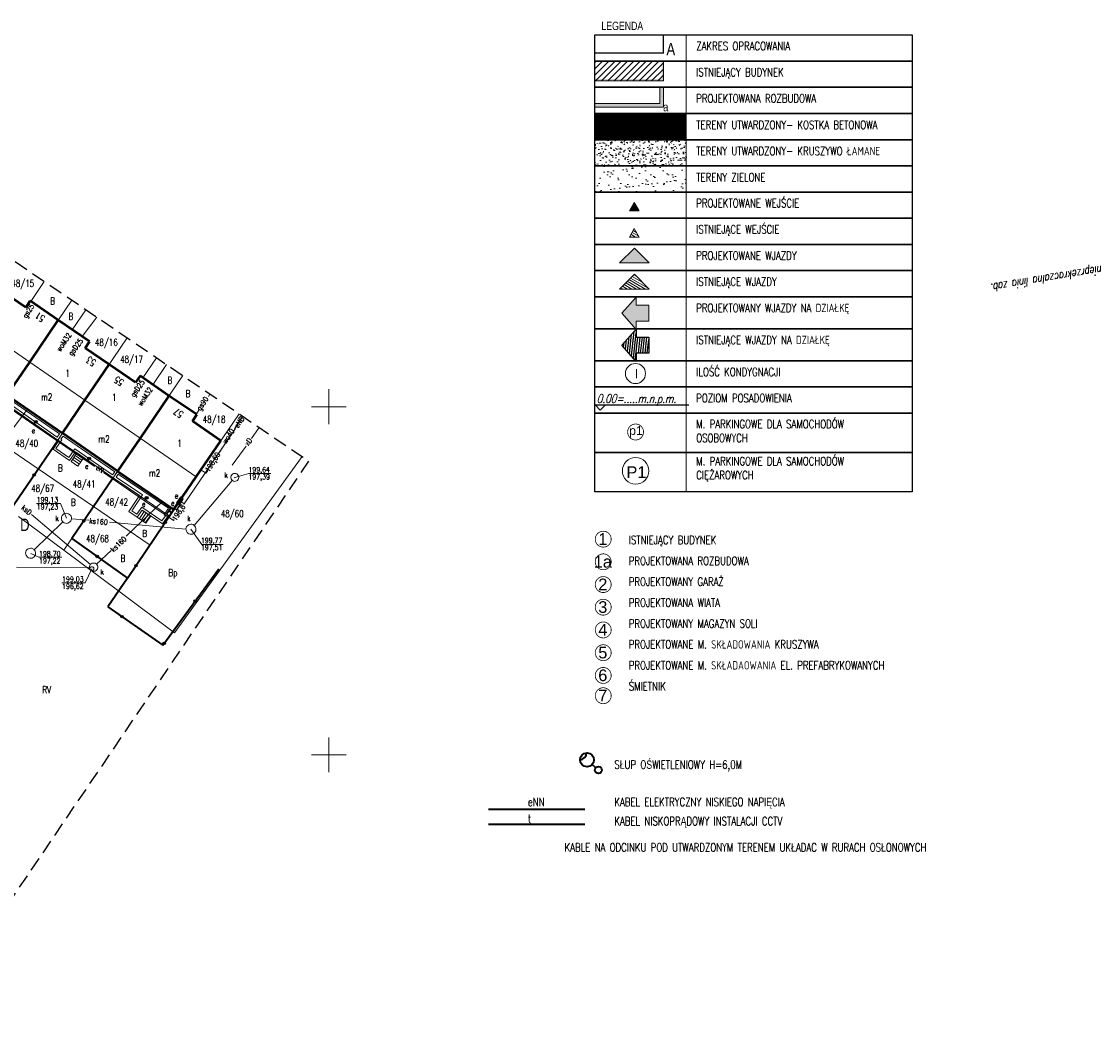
# Model space of a CAD drawing. Header units: centimetres. Extents: x 7405865 to 7407304, y 5744803 to 5745352.
# Tile 17 of 18: x 7406156 to 7406311, y 5745161 to 5745305. Entities that reach past the tile are written whole.
import ezdxf
from ezdxf.enums import TextEntityAlignment as Align

# ---------------------------------------------------------------- set-up
doc = ezdxf.new("R2010")
doc.units = ezdxf.units.CM
doc.header["$LTSCALE"] = 2
doc.header["$MEASUREMENT"] = 0
for name, pattern in [('0', [1.5, 1, -0.5]), ('2217', [2, 1.5, -0.5]), ('2218', [1, 0.5, -0.5]), ('3901', [0]), ('PHANTOM2', [1.25, 0.625, -0.125, 0.125, -0.125, 0.125, -0.125])]:
    doc.linetypes.add(name, pattern=pattern)
for name, color, linetype, lineweight in [('A-BULD-AD', 7, 'Continuous', 9), ('A-PAVE', 8, 'Continuous', 9), ('A-teksty', 7, 'Continuous', 18), ('A-TEREN', 7, 'Continuous', 13), ('A-TEXT', 7, 'Continuous', 9), ('A-TEXT-OPIS_500', 7, 'Continuous', 9), ('CKSCIANY_KRESK', 1, 'Continuous', 18), ('E-kabel', 1, 'Continuous', 35), ('OPISY', 70, 'Continuous', 18), ('TEREN', 250, 'Continuous', 13)]:
    doc.layers.add(name, color=color, linetype=linetype, lineweight=lineweight)
for name, color, linetype in [('A-OPISY', 70, 'Continuous'), ('BUDYNKI', 7, 'Continuous'), ('BUDYNKI_-OPIS', 1, 'Continuous'), ('DZIALKI', 98, 'Continuous'), ('DZIALKI-OPIS', 98, 'Continuous'), ('ENERGIA', 10, 'Continuous'), ('ENERGIA-OPIS', 10, 'Continuous'), ('GAZ', 50, 'Continuous'), ('GAZ-OPIS', 7, 'Continuous'), ('INNY', 7, 'Continuous'), ('INNY-OPIS', 7, 'Continuous'), ('KANALIZACJA', 36, 'Continuous'), ('KANALIZACJA-OPIS', 38, 'Continuous'), ('KONTURY-OPIS', 98, '2217'), ('MDCP_nowa', 7, 'Continuous'), ('MPZP', 70, 'Continuous'), ('MUR_OPOROWY', 7, 'Continuous'), ('NR_PORZADKOWY', 7, 'Continuous'), ('PLOT', 48, '3901'), ('SCHODY', 19, 'Continuous'), ('SIATKA', 7, 'Continuous'), ('STUDNIA_PODZIEMNA', 28, 'Continuous'), ('TARAS', 6, 'Continuous'), ('UZYTKI-OPIS', 98, '2218'), ('WLAZ_OKRAGLY', 42, 'Continuous'), ('WODOC-OPIS', 5, 'Continuous'), ('WODOCIAG', 5, 'Continuous'), ('zakres', 7, '0'), ('ZLACZE_E', 1, 'Continuous')]:
    doc.layers.add(name, color=color, linetype=linetype)
doc.layers.add('CKPOM_POWIERZ', color=1, linetype='Continuous', plot=False)
doc.styles.add('Arial-Bold', font='arial.ttf', dxfattribs={"width": 0.75})
doc.styles.add('ASA_OPIS_500', font='simplex.shx', dxfattribs={"width": 0.6, "height": 125})
doc.styles.add('RomanS', font='romans.shx', dxfattribs={"width": 0.75})
doc.styles.add('STYL_ARIAL', font='simplex', dxfattribs={"width": 0.75, "oblique": 0.1})
doc.styles.add('XREF-KLA-LEGEND$0$STAMP', font='ARIAL.TTF')

# ---------------------------------------------------------------- blocks, each defined once
blk = doc.blocks.new('*U80')
at = {"color": 250, "linetype": 'ByBlock', "style": 'RomanS', "oblique": 12, "width": 0.75}
blk.add_text('nieprzekraczalna linia zab.', height=1.2, dxfattribs=at).set_placement((-235.19, 67.79), align=Align.MIDDLE_CENTER)
blk = doc.blocks.new('SS')
blk.add_hatch(color=256).paths.add_polyline_path([(0, 0), (2.08, 2.31), (2.08, 1.12), (3.89, 1.12), (3.89, -1.17), (2.08, -1.17), (2.08, -2.36)])
for p, q in [((0, 0), (2.08, 2.31)), ((2.08, 2.31), (2.08, 1.12)), ((2.08, 1.12), (3.89, 1.12)), ((3.89, 1.12), (3.89, -1.17)), ((2.08, -2.36), (0, 0)), ((3.89, -1.17), (2.08, -1.17)), ((2.08, -1.17), (2.08, -2.36))]:
    blk.add_line(p, q)
blk = doc.blocks.new('A$7E87199A117B')
h = blk.add_hatch()
h.set_pattern_fill('ANSI31', color=256, scale=0.1, angle=340.2163, style=0)
h.set_pattern_definition([(25.2163427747, (-8149700.79815, -3160007.95723), (-0.135266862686, 0.287244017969), [])])
h.paths.add_polyline_path([(0.91, 3.01), (-0.1, 2.39), (-1.05, 3.93), (-3, 2.72), (-2.05, 1.18), (-3.06, 0.56), (0, 0)])
for p, q in [((-3, 2.72), (-1.05, 3.93)), ((-1.05, 3.93), (-0.1, 2.39)), ((-2.05, 1.18), (-3, 2.72)), ((-0.1, 2.39), (0.91, 3.01)), ((0.91, 3.01), (0, 0)), ((-3.06, 0.56), (-2.05, 1.18)), ((0, 0), (-3.06, 0.56))]:
    blk.add_line(p, q)
blk = doc.blocks.new('SUGS')
at = {"color": 0}
blk.add_lwpolyline([(-0.5, -0.25), (0.5, -0.25), (0.5, 0.25), (-0.5, 0.25)], close=True, dxfattribs=at)
blk = doc.blocks.new('SUWW')
at = {"color": 0}
for radius in [0.2, 0.18, 0.16, 0.14, 0.12, 0.1, 0.08, 0.06, 0.04, 0.02]:
    blk.add_circle((0, 0), radius, dxfattribs=at)
blk = doc.blocks.new('A$7E8815FB1995')
at = {"layer": 'BUDYNKI', "color": 7, "lineweight": 50}
for p, q in [((56.43, -35.77), (52.18, -32.89)), ((57.07, -34.82), (56.43, -35.77)), ((61.11, -37.58), (57.07, -34.82)), ((57.02, -43.61), (61.11, -37.58)), ((65.61, -40.65), (61.11, -37.58)), ((64.97, -41.59), (65.61, -40.65)), ((68.43, -43.94), (64.97, -41.59)), ((53.79, -48.36), (57.02, -43.61)), ((64.94, -49.07), (68.43, -43.94)), ((72.23, -46.52), (68.43, -43.94)), ((72.88, -45.58), (72.23, -46.52)), ((77.01, -48.44), (72.88, -45.58)), ((53.79, -48.36), (61.71, -53.82)), ((61.71, -53.82), (64.94, -49.07)), ((77.01, -48.44), (72.87, -54.53)), ((81.02, -51.14), (77.01, -48.44)), ((80.4, -52.09), (81.02, -51.14)), ((84.49, -54.9), (80.4, -52.09)), ((69.64, -59.28), (61.71, -53.82)), ((72.87, -54.53), (69.64, -59.28)), ((80.95, -60.09), (84.49, -54.9)), ((69.64, -59.28), (77.74, -64.76)), ((77.74, -64.76), (80.95, -60.09))]:
    blk.add_line(p, q, dxfattribs=at)
at = {"layer": 'BUDYNKI', "color": 7, "lineweight": 18}
for p, q in [((48.72, -37.89), (57.02, -43.61)), ((57.02, -43.61), (64.94, -49.07)), ((64.94, -49.07), (72.87, -54.53)), ((72.87, -54.53), (80.95, -60.09))]:
    blk.add_line(p, q, dxfattribs=at)
at = {"layer": 'DZIALKI', "color": 7, "lineweight": 18}
for p, q in [((53.09, -49.39), (63.06, -34.7)), ((61.05, -54.8), (71.03, -40.11)), ((69, -60.22), (79, -45.52)), ((53.09, -49.39), (61.05, -54.8)), ((87.12, -51.04), (77.11, -65.73)), ((58.24, -58.93), (50.27, -53.51)), ((61.05, -54.8), (58.24, -58.93)), ((69, -60.22), (61.05, -54.8)), ((77.81, -82.46), (96.16, -57.17)), ((54.17, -64.93), (58.24, -58.93)), ((58.24, -58.93), (66.19, -64.34)), ((66.19, -64.34), (69, -60.22)), ((77.11, -65.73), (69, -60.22)), ((61.91, -70.61), (66.19, -64.34)), ((66.19, -64.34), (74.3, -69.87)), ((55.41, -65.77), (61.91, -70.61)), ((74.3, -69.87), (77.11, -65.73)), ((69.8, -76.48), (61.91, -70.61)), ((74.3, -69.87), (69.8, -76.48)), ((69.8, -76.48), (77.81, -82.46))]:
    blk.add_line(p, q, dxfattribs=at)
at = {"layer": 'ENERGIA', "color": 1, "lineweight": 18}
for p, q in [((49.19, -46.84), (57.6, -52.6)), ((57.6, -52.6), (57.89, -52.18)), ((57.6, -52.6), (65.27, -57.85)), ((79.22, -63.95), (86.59, -53.12)), ((65.27, -57.85), (65.56, -57.44)), ((65.27, -57.85), (66.38, -58.61)), ((67.63, -59.46), (73.52, -63.5)), ((73.52, -63.5), (73.81, -63.08)), ((73.52, -63.5), (77.67, -66.34)), ((79.22, -63.95), (78.59, -63.54)), ((79.15, -64.05), (79.22, -63.95)), ((77.67, -66.34), (77.75, -66.21))]:
    blk.add_line(p, q, dxfattribs=at)
at = {"layer": 'GAZ', "color": 56, "lineweight": 18}
for p, q in [((59.08, -32), (57.16, -34.89)), ((66.63, -37.13), (64.53, -39.91)), ((75.25, -42.97), (73.26, -45.84)), ((82.91, -48.18), (82.68, -48.53)), ((81.33, -50.51), (80.93, -51.08))]:
    blk.add_line(p, q, dxfattribs=at)
at = {"layer": 'INNY', "color": 7, "lineweight": 18}
for p, q in [((88.89, -54.56), (90, -52.99)), ((88.09, -55.69), (87.7, -56.25)), ((87.7, -56.25), (86.08, -58.4))]:
    blk.add_line(p, q, dxfattribs=at)
at = {"layer": 'KANALIZACJA', "color": 34, "lineweight": 18}
for p, q in [((52.22, -56.28), (56.69, -50.36)), ((80.65, -67.05), (86.11, -60.59)), ((70.88, -68.59), (76.09, -63.64)), ((65.73, -72.66), (57.24, -65.48)), ((61.76, -66.54), (57.66, -70.54)), ((65.51, -66.32), (63, -66.1)), ((68.47, -66.58), (79.46, -67.58)), ((68.71, -70.65), (66.61, -72.62)), ((55.13, -73.07), (65.6, -73.08))]:
    blk.add_line(p, q, dxfattribs=at)
at = {"layer": 'KANALIZACJA-OPIS', "color": 34, "lineweight": 18}
for p, q in [((86.44, -60.21), (86.48, -60.16)), ((86.48, -60.16), (88.51, -59.59)), ((88.51, -59.59), (91.68, -59.59)), ((61.44, -63.89), (58, -63.89)), ((62.29, -66.02), (61.44, -63.89)), ((80.18, -67.6), (81.72, -69.77)), ((57.16, -71.08), (58.32, -71.63)), ((81.72, -69.77), (84.8, -69.77)), ((58.32, -71.63), (61.63, -71.63)), ((65.93, -73.28), (64.97, -75.31)), ((64.97, -75.31), (61.61, -75.31))]:
    blk.add_line(p, q, dxfattribs=at)
at = {"layer": 'MUR_OPOROWY', "color": 7, "lineweight": 18}
for p, q in [((76.64, -65.39), (77.27, -64.44)), ((77.31, -65.29), (76.95, -64.92)), ((77.02, -64.82), (77.37, -65.2)), ((77.69, -64.72), (77.05, -65.67)), ((77.27, -64.44), (77.69, -64.72)), ((77.05, -65.67), (76.64, -65.39))]:
    blk.add_line(p, q, dxfattribs=at)
at = {"layer": 'PLOT', "color": 7, "linetype": '3901', "lineweight": 35}
for p, q in [((54.17, -64.93), (61.08, -54.76)), ((69, -60.22), (63.06, -68.92)), ((71.06, -74.61), (77.74, -64.76)), ((63.06, -68.92), (71.06, -74.61)), ((76.13, -84.25), (84.17, -73.27)), ((71.06, -74.61), (68.22, -78.73)), ((68.22, -78.73), (76.13, -84.25))]:
    blk.add_line(p, q, dxfattribs=at)
at = {"layer": 'PLOT', "color": 7}
for centre, radius in [((57.64, -59.82), 0.175), ((57.64, -59.82), 0.158), ((57.64, -59.82), 0.14), ((57.64, -59.82), 0.122), ((57.64, -59.82), 0.105), ((57.64, -59.82), 0.0875), ((57.64, -59.82), 0.07), ((57.64, -59.82), 0.0525), ((57.64, -59.82), 0.035), ((64.77, -66.42), 0.175), ((64.77, -66.42), 0.158), ((64.77, -66.42), 0.14), ((64.77, -66.42), 0.122), ((64.77, -66.42), 0.105), ((64.77, -66.42), 0.0875), ((64.77, -66.42), 0.07), ((64.77, -66.42), 0.0525), ((64.77, -66.42), 0.035), ((76.48, -66.61), 0.175), ((76.48, -66.61), 0.158), ((76.48, -66.61), 0.14), ((76.48, -66.61), 0.122), ((76.48, -66.61), 0.105), ((76.48, -66.61), 0.0875), ((76.48, -66.61), 0.07), ((76.48, -66.61), 0.0525), ((76.48, -66.61), 0.035), ((66.7, -71.51), 0.175), ((66.7, -71.51), 0.158), ((66.7, -71.51), 0.14), ((66.7, -71.51), 0.122), ((66.7, -71.51), 0.105), ((66.7, -71.51), 0.0875), ((66.7, -71.51), 0.07), ((66.7, -71.51), 0.0525), ((66.7, -71.51), 0.035), ((72.27, -72.82), 0.175), ((72.27, -72.82), 0.158), ((72.27, -72.82), 0.14), ((72.27, -72.82), 0.122), ((72.27, -72.82), 0.105), ((72.27, -72.82), 0.0875), ((72.27, -72.82), 0.07), ((72.27, -72.82), 0.0525), ((72.27, -72.82), 0.035), ((80.76, -77.92), 0.175), ((80.76, -77.92), 0.158), ((80.76, -77.92), 0.14), ((80.76, -77.92), 0.122), ((80.76, -77.92), 0.105), ((80.76, -77.92), 0.0875), ((80.76, -77.92), 0.07), ((80.76, -77.92), 0.0525), ((80.76, -77.92), 0.035), ((70.26, -80.16), 0.175), ((70.26, -80.16), 0.158), ((70.26, -80.16), 0.14), ((70.26, -80.16), 0.122), ((70.26, -80.16), 0.105), ((70.26, -80.16), 0.0875), ((70.26, -80.16), 0.07), ((70.26, -80.16), 0.0525), ((70.26, -80.16), 0.035), ((76.33, -83.98), 0.175), ((76.33, -83.98), 0.158), ((76.33, -83.98), 0.14), ((76.33, -83.98), 0.122), ((76.33, -83.98), 0.105), ((76.33, -83.98), 0.0875), ((76.33, -83.98), 0.07), ((76.33, -83.98), 0.0525), ((76.33, -83.98), 0.035)]:
    blk.add_circle(centre, radius, dxfattribs=at)
at = {"layer": 'SCHODY', "color": 7, "lineweight": 18}
for p, q in [((63.8, -56.63), (62.96, -57.86)), ((64.52, -57.66), (63.55, -56.99)), ((64.72, -57.37), (63.75, -56.7)), ((64.76, -57.3), (63.8, -56.63)), ((62.96, -57.86), (63.92, -58.52)), ((64.12, -58.23), (63.16, -57.57)), ((64.32, -57.94), (63.36, -57.28)), ((63.92, -58.52), (64.76, -57.3)), ((72.45, -65.86), (73.18, -64.84)), ((73.18, -64.84), (74.41, -65.68)), ((73.69, -66.72), (72.45, -65.86)), ((73.47, -65.04), (72.76, -66.08)), ((73.76, -65.23), (73.05, -66.27)), ((74.05, -65.43), (73.34, -66.47)), ((74.34, -65.63), (73.62, -66.67)), ((74.41, -65.68), (73.69, -66.72))]:
    blk.add_line(p, q, dxfattribs=at)
at = {"layer": 'SIATKA', "color": 7, "lineweight": 18}
for p, q in [((100, -52.5), (100, -47.5)), ((97.5, -50), (102.5, -50)), ((100, -102.5), (100, -97.5)), ((97.5, -100), (102.5, -100))]:
    blk.add_line(p, q, dxfattribs=at)
at = {"layer": 'STUDNIA_PODZIEMNA', "color": 34, "lineweight": 18}
for p, q in [((85.91, -60.06), (85.96, -59.91)), ((85.91, -60.22), (85.91, -60.06)), ((85.95, -60.37), (85.91, -60.22)), ((85.96, -59.91), (86.04, -59.78)), ((86.04, -59.78), (86.16, -59.68)), ((86.16, -59.68), (86.3, -59.61)), ((86.3, -59.61), (86.46, -59.58)), ((86.46, -59.58), (86.61, -59.6)), ((86.61, -59.6), (86.76, -59.65)), ((86.76, -59.65), (86.88, -59.74)), ((86.88, -59.74), (86.98, -59.87)), ((87.03, -60.32), (86.97, -60.47)), ((86.98, -59.87), (87.04, -60.01)), ((87.06, -60.17), (87.03, -60.32)), ((87.04, -60.01), (87.06, -60.17)), ((86.03, -60.51), (85.95, -60.37)), ((86.14, -60.62), (86.03, -60.51)), ((86.28, -60.69), (86.14, -60.62)), ((86.43, -60.73), (86.28, -60.69)), ((86.58, -60.72), (86.43, -60.73)), ((86.73, -60.67), (86.58, -60.72)), ((86.86, -60.58), (86.73, -60.67)), ((86.97, -60.47), (86.86, -60.58)), ((61.56, -65.99), (61.59, -65.81)), ((61.57, -66.16), (61.56, -65.99)), ((61.62, -66.33), (61.57, -66.16)), ((61.59, -65.81), (61.66, -65.65)), ((61.71, -66.48), (61.62, -66.33)), ((61.66, -65.65), (61.77, -65.52)), ((61.83, -66.6), (61.71, -66.48)), ((61.77, -65.52), (61.91, -65.41)), ((61.91, -65.41), (62.07, -65.34)), ((62.07, -65.34), (62.24, -65.31)), ((62.24, -65.31), (62.41, -65.32)), ((62.41, -65.32), (62.58, -65.37)), ((62.58, -65.37), (62.73, -65.46)), ((62.73, -65.46), (62.85, -65.59)), ((62.9, -66.41), (62.79, -66.55)), ((62.85, -65.59), (62.94, -65.74)), ((62.97, -66.25), (62.9, -66.41)), ((62.94, -65.74), (62.99, -65.9)), ((63, -66.08), (62.97, -66.25)), ((62.99, -65.9), (63, -66.08)), ((61.98, -66.69), (61.83, -66.6)), ((62.15, -66.74), (61.98, -66.69)), ((62.32, -66.76), (62.15, -66.74)), ((62.49, -66.73), (62.32, -66.76)), ((62.65, -66.65), (62.49, -66.73)), ((62.79, -66.55), (62.65, -66.65)), ((79.46, -67.56), (79.49, -67.39)), ((79.47, -67.73), (79.46, -67.56)), ((79.52, -67.9), (79.47, -67.73)), ((79.49, -67.39), (79.56, -67.23)), ((79.61, -68.05), (79.52, -67.9)), ((79.56, -67.23), (79.67, -67.09)), ((79.73, -68.17), (79.61, -68.05)), ((79.67, -67.09), (79.81, -66.98)), ((79.81, -66.98), (79.97, -66.91)), ((79.97, -66.91), (80.14, -66.88)), ((80.14, -66.88), (80.31, -66.89)), ((80.31, -66.89), (80.48, -66.94)), ((80.48, -66.94), (80.63, -67.04)), ((80.63, -67.04), (80.75, -67.16)), ((80.8, -67.98), (80.69, -68.12)), ((80.75, -67.16), (80.84, -67.31)), ((80.87, -67.82), (80.8, -67.98)), ((80.84, -67.31), (80.89, -67.48)), ((80.9, -67.65), (80.87, -67.82)), ((80.89, -67.48), (80.9, -67.65)), ((79.88, -68.26), (79.73, -68.17)), ((80.05, -68.32), (79.88, -68.26)), ((80.22, -68.33), (80.05, -68.32)), ((80.39, -68.3), (80.22, -68.33)), ((80.55, -68.23), (80.39, -68.3)), ((80.69, -68.12), (80.55, -68.23)), ((56.42, -71), (56.45, -70.83)), ((56.43, -71.18), (56.42, -71)), ((56.48, -71.34), (56.43, -71.18)), ((56.45, -70.83), (56.52, -70.67)), ((56.52, -70.67), (56.63, -70.53)), ((56.63, -70.53), (56.77, -70.43)), ((56.77, -70.43), (56.93, -70.36)), ((56.93, -70.36), (57.1, -70.33)), ((57.1, -70.33), (57.28, -70.34)), ((57.28, -70.34), (57.44, -70.39)), ((57.44, -70.39), (57.59, -70.48)), ((57.59, -70.48), (57.71, -70.61)), ((57.71, -70.61), (57.8, -70.76)), ((57.8, -70.76), (57.86, -70.92)), ((57.86, -71.1), (57.83, -71.27)), ((57.86, -70.92), (57.86, -71.1)), ((56.57, -71.49), (56.48, -71.34)), ((56.69, -71.62), (56.57, -71.49)), ((56.84, -71.71), (56.69, -71.62)), ((57.01, -71.76), (56.84, -71.71)), ((57.18, -71.77), (57.01, -71.76)), ((57.35, -71.74), (57.18, -71.77)), ((57.51, -71.67), (57.35, -71.74)), ((57.65, -71.56), (57.51, -71.67)), ((57.76, -71.43), (57.65, -71.56)), ((57.83, -71.27), (57.76, -71.43)), ((65.64, -72.82), (65.71, -72.68)), ((65.71, -72.68), (65.82, -72.57)), ((65.82, -72.57), (65.96, -72.49)), ((65.96, -72.49), (66.11, -72.45)), ((66.11, -72.45), (66.27, -72.45)), ((66.27, -72.45), (66.42, -72.49)), ((66.42, -72.49), (66.55, -72.57)), ((66.55, -72.57), (66.67, -72.68)), ((66.67, -72.68), (66.74, -72.81)), ((65.6, -72.97), (65.64, -72.82)), ((65.6, -73.13), (65.6, -72.97)), ((65.64, -73.28), (65.6, -73.13)), ((65.72, -73.41), (65.64, -73.28)), ((65.83, -73.52), (65.72, -73.41)), ((65.96, -73.6), (65.83, -73.52)), ((66.12, -73.64), (65.96, -73.6)), ((66.27, -73.64), (66.12, -73.64)), ((66.42, -73.6), (66.27, -73.64)), ((66.56, -73.52), (66.42, -73.6)), ((66.67, -73.41), (66.56, -73.52)), ((66.75, -73.27), (66.67, -73.41)), ((66.74, -72.81), (66.79, -72.97)), ((66.79, -73.12), (66.75, -73.27)), ((66.79, -72.97), (66.79, -73.12))]:
    blk.add_line(p, q, dxfattribs=at)
at = {"layer": 'TARAS', "color": 7, "lineweight": 18}
for p, q in [((53.15, -49.29), (61.05, -54.8)), ((53.57, -49.22), (60.97, -54.38)), ((61.71, -53.82), (53.79, -48.36)), ((61.3, -53.9), (53.87, -48.78)), ((60.97, -54.38), (61.3, -53.9)), ((61.05, -54.8), (61.71, -53.82)), ((61.71, -53.82), (61.08, -54.76)), ((69.64, -59.28), (61.71, -53.82)), ((61.21, -54.85), (60.37, -56.08)), ((61.63, -54.78), (60.78, -56)), ((61.08, -54.76), (61.21, -54.85)), ((61.79, -54.24), (61.49, -54.68)), ((61.49, -54.68), (61.63, -54.78)), ((69.22, -59.36), (61.79, -54.24)), ((60.37, -56.08), (62.73, -57.71)), ((60.78, -56), (62.65, -57.29)), ((62.65, -57.29), (63.5, -56.06)), ((62.73, -57.71), (63.57, -56.48)), ((63.5, -56.06), (68.92, -59.8)), ((63.57, -56.48), (69, -60.22)), ((68.92, -59.8), (69.22, -59.36)), ((69, -60.22), (69.64, -59.28)), ((69, -60.22), (69.64, -59.28)), ((72.78, -62.76), (69, -60.22)), ((69.42, -60.14), (69.72, -59.7)), ((73.2, -62.68), (69.42, -60.14)), ((69.64, -59.28), (77.36, -64.51)), ((69.72, -59.7), (76.95, -64.59)), ((71.25, -65.03), (72.78, -62.76)), ((71.66, -64.95), (73.2, -62.68)), ((72.38, -65.45), (71.66, -64.95)), ((73.11, -64.43), (72.38, -65.45)), ((73.18, -64.84), (72.45, -65.86)), ((76.01, -66.41), (73.11, -64.43)), ((76.08, -66.82), (73.18, -64.84)), ((76.95, -64.59), (76.32, -65.53)), ((77.36, -64.51), (76.73, -65.45)), ((72.45, -65.86), (71.25, -65.03)), ((76.54, -65.68), (76.01, -66.41)), ((76.96, -65.61), (76.08, -66.82)), ((76.32, -65.53), (76.54, -65.68)), ((76.73, -65.45), (76.96, -65.61))]:
    blk.add_line(p, q, dxfattribs=at)
at = {"layer": 'WLAZ_OKRAGLY', "color": 7, "lineweight": 18}
for p, q in [((65.63, -73.25), (65.66, -73.15)), ((65.64, -73.36), (65.63, -73.25)), ((65.69, -73.46), (65.64, -73.36)), ((65.66, -73.15), (65.73, -73.06)), ((65.78, -73.53), (65.69, -73.46)), ((65.73, -73.06), (65.82, -73)), ((65.88, -73.57), (65.78, -73.53)), ((65.82, -73), (65.93, -72.98)), ((65.99, -73.57), (65.88, -73.57)), ((65.93, -72.98), (66.04, -73)), ((66.09, -73.53), (65.99, -73.57)), ((66.04, -73), (66.13, -73.05)), ((66.17, -73.45), (66.09, -73.53)), ((66.13, -73.05), (66.2, -73.14)), ((66.22, -73.36), (66.17, -73.45)), ((66.2, -73.14), (66.23, -73.25)), ((66.23, -73.25), (66.22, -73.36))]:
    blk.add_line(p, q, dxfattribs=at)
at = {"layer": 'WODOCIAG', "color": 5, "lineweight": 18}
for p, q in [((63.12, -38.95), (65.08, -36.07)), ((74.71, -46.84), (76.67, -43.94)), ((86.42, -53.2), (87.59, -51.36)), ((84.32, -56.48), (85.07, -55.3)), ((81.63, -59.1), (82.36, -59.56)), ((82.36, -59.56), (82.61, -59.17))]:
    blk.add_line(p, q, dxfattribs=at)
at = {"layer": 'zakres', "color": 7, "linetype": '0', "lineweight": 25}
for p, q in [((54.92, -29.17), (97.09, -57.81)), ((97.09, -57.81), (41.83, -139.14))]:
    blk.add_line(p, q, dxfattribs=at)
at = {"layer": 'ZLACZE_E', "color": 1}
for p in [(57.89, -52.18), (65.56, -57.44), (73.81, -63.08)]:
    blk.add_blockref('SUWW', p, dxfattribs=at)
for p, rotation in [((78.59, -63.54), 56.96919000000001), ((78.2, -64.27), 55.81755)]:
    blk.add_blockref('SUGS', p, dxfattribs=dict(at, rotation=rotation))
at = {"layer": 'BUDYNKI_-OPIS', "color": 7, "style": 'STYL_ARIAL', "width": 0.75}
for s, p in [('1', (62.15, -44.69)), ('m2', (58.65, -48.13)), ('1', (68.83, -48.15)), ('m2', (66.88, -54.12)), ('1', (78.21, -54.77)), ('m2', (74.15, -59.02))]:
    blk.add_text(s, height=1, dxfattribs=at).set_placement(p, align=Align.TOP_LEFT)
at = {"layer": 'DZIALKI-OPIS', "color": 7, "style": 'STYL_ARIAL', "width": 0.75}
for s, p in [('48/15', (54.37, -31.77)), ('48/16', (66.38, -40.25)), ('48/17', (70, -42.72)), ('48/18', (81.86, -51.3)), ('48/40', (54.95, -54.77)), ('48/67', (57.23, -61.22)), ('48/41', (63.18, -60.59)), ('48/42', (67.86, -63.2)), ('48/60', (84.47, -64.86)), ('48/68', (65.1, -68.47))]:
    blk.add_text(s, height=1, dxfattribs=at).set_placement(p, align=Align.TOP_LEFT)
at = {"layer": 'ENERGIA-OPIS', "color": 1, "style": 'STYL_ARIAL', "width": 0.75}
for s, rotation, p in [('eNB', 55.7585, (87.11, -52.22)), ('eN', 325.6045, (67.12, -58.94)), ('198,8', 56.9928, (78.4, -65.21))]:
    blk.add_text(s, height=0.75, rotation=rotation, dxfattribs=at).set_placement(p, align=Align.MIDDLE_CENTER)
for p in [(57.54, -53.43), (65.2, -58.55), (78.1, -62.8), (73.38, -63.99), (77.57, -63.86)]:
    blk.add_text('e', height=0.75, dxfattribs=at).set_placement(p, align=Align.MIDDLE_CENTER)
at = {"layer": 'GAZ-OPIS', "color": 56, "style": 'STYL_ARIAL', "width": 0.75}
for s, rotation, p in [('gs25', 56.4441, (56.81, -36.26)), ('gsD25', 52.9271, (63.6, -41.44)), ('gsD25', 55.2117, (72.5, -47.37)), ('gs90', 55.7623, (81.83, -49.55))]:
    blk.add_text(s, height=0.75, rotation=rotation, dxfattribs=at).set_placement(p, align=Align.MIDDLE_CENTER)
at = {"layer": 'INNY-OPIS', "color": 7, "style": 'STYL_ARIAL', "width": 0.75}
blk.add_text('xD', height=0.75, rotation=54.8225, dxfattribs=at).set_placement((88.41, -55.06), align=Align.MIDDLE_CENTER)
at = {"layer": 'KANALIZACJA-OPIS', "color": 34, "style": 'STYL_ARIAL', "width": 0.75}
for s, p in [('199,64', (88.44, -59.43)), ('197,39', (88.44, -60.44)), ('199,13', (58.01, -63.74)), ('197,23', (58.01, -64.75)), ('199,77', (81.61, -69.59)), ('198,70', (58.34, -71.49)), ('197,51', (81.61, -70.6)), ('197,22', (58.34, -72.5)), ('199,03', (61.66, -75.16)), ('196,62', (61.66, -76.17))]:
    blk.add_text(s, height=0.75, dxfattribs=at).set_placement(p)
for p in [(85.24, -59.83), (60.95, -66.05), (79.88, -66.06), (67.42, -73.74)]:
    blk.add_text('k', height=0.75, dxfattribs=at).set_placement(p, align=Align.MIDDLE_CENTER)
for s, rotation, p in [('ksD', 319.7863, (56.57, -64.84)), ('ks160', 354.9799, (66.89, -66.5)), ('ks160', 43.5408, (69.77, -69.74))]:
    blk.add_text(s, height=0.75, rotation=rotation, dxfattribs=at).set_placement(p, align=Align.MIDDLE_CENTER)
at = {"layer": 'KONTURY-OPIS', "color": 3, "style": 'STYL_ARIAL', "width": 0.75}
blk.add_text('RV', height=1, dxfattribs=at).set_placement((58.83, -90.14), align=Align.TOP_LEFT)
at = {"layer": 'NR_PORZADKOWY', "color": 7, "style": 'STYL_ARIAL', "width": 0.75}
for s, rotation, p in [('51', 145.71, (58.74, -37.92)), ('53', 145.8, (66.08, -44.25)), ('55', 145.8, (70.08, -47.1)), ('57', 146.07, (78.64, -51.69))]:
    blk.add_text(s, height=1, rotation=rotation, dxfattribs=at).set_placement(p, align=Align.TOP_LEFT)
at = {"layer": 'UZYTKI-OPIS', "color": 86, "style": 'STYL_ARIAL', "width": 0.75}
for s, p in [('B', (59.96, -34.32)), ('B', (62.58, -36.52)), ('B', (76.8, -45.72)), ('B', (79.43, -47.62)), ('B', (61.07, -58.29)), ('B', (62.95, -63.24)), ('B', (73.19, -67.71)), ('B', (70.07, -71.29)), ('Bp', (76.94, -73.32))]:
    blk.add_text(s, height=1, dxfattribs=at).set_placement(p, align=Align.TOP_LEFT)
at = {"layer": 'WODOC-OPIS', "color": 5, "style": 'STYL_ARIAL', "width": 0.75}
for s, rotation, p in [('woM32', 55.8741, (61.91, -40.74)), ('woM32', 56.0329, (73.58, -48.55)), ('wo40', 57.4781, (85.54, -54.23)), ('198,60', 57.4781, (83.28, -57.95))]:
    blk.add_text(s, height=0.75, rotation=rotation, dxfattribs=at).set_placement(p, align=Align.MIDDLE_CENTER)
blk = doc.blocks.new('A$7E89118322837E')
at = {"layer": 'OPISY', "linetype": 'ByBlock', "transparency": 33554687}
h = blk.add_hatch(dxfattribs=at)
h.set_pattern_fill('ANSI31', color=256, scale=0.1, angle=70.3847, style=0)
h.set_pattern_definition([(115.384699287, (-7406002.2947, -5745279.83043), (-0.286845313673, -0.136110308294), [])])
h.paths.add_polyline_path([(-0.13, -1.39), (-1.27, -0.58), (0, 0)])
at = {"layer": 'OPISY', "linetype": 'ByBlock'}
blk.add_lwpolyline([(-1.27, -0.58), (-0.13, -1.39), (0, 0), (-1.27, -0.58)], close=True, dxfattribs=at)
blk = doc.blocks.new('ozn.wejście')
at = {"layer": 'OPISY', "linetype": 'ByBlock'}
h = blk.add_hatch(color=256, dxfattribs=at)
h.dxf.hatch_style = 1
h.paths.add_polyline_path([(0, 0), (-1, -1.73), (1, -1.73)])
blk.add_lwpolyline([(-1, -1.73), (0, 0), (1, -1.73), (-1, -1.73)], close=True, dxfattribs=at)

msp = doc.modelspace()

# ---------------------------------------------------------------- hatches: boundary and pattern name
at = {"layer": 'A-PAVE'}
h = msp.add_hatch(dxfattribs=at)
h.set_pattern_fill('AR-SAND', color=256, style=0)
h.set_pattern_definition([(37.500000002, (2865756.6304, 184799.6985), (-0.06299335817, 1.92682376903), [0, -1.52, 0, -1.70000000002, 0, -1.625]), (7.5, (2865756.6304, 184799.6985), (1.7697767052, 2.8221460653), [0, -0.82, 0, -1.37, 0, -0.525]), (327.500000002, (2865755.4004, 184799.6985), (3.1141418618, 0.00565905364), [0, -0.5, 0, -1.80000000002, 0, -2.35000000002]), (317.5, (2865755.4004, 184799.6985), (3.0061266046, 0.877675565), [0, -0.25, 0, -1.18, 0, -1.35])])
h.paths.add_polyline_path([(7406251.345, 5745284.583), (7406238.221, 5745284.583), (7406238.221, 5745280.821), (7406251.345, 5745280.821)])
at = {"layer": 'A-TEREN', "linetype": 'Continuous', "lineweight": 5, "transparency": 33554483}
h = msp.add_hatch(dxfattribs=at)
h.set_pattern_fill('ANSI31', color=8, scale=0.01, angle=353.94961)
h.set_pattern_definition([(398.94960663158, (0, 0), (-0.01995921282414, 0.02469194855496), [])])
h.paths.add_polyline_path([(7406251.345, 5745292.106), (7406238.221, 5745292.106), (7406238.221, 5745288.344), (7406251.345, 5745288.344)])
h = msp.add_hatch(dxfattribs=at)
h.set_pattern_fill('AR-CONC', color=8, scale=0.01, angle=354)
h.set_pattern_definition([(404, (0, 0), (1.795205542, -0.34895253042), [0.1905, -2.0955]), (709, (0, 0), (-0.1507890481, 1.93693893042), [0.1524, -1.6764]), (454.451, (0.1496, -0.029), (1.64442213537, 1.58797706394), [0.1619, -1.7809]), (400.1842, (0.053, 0.5052), (2.6519942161, -0.7014749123), [0.28575, -3.14325]), (450.6356, (0.274, 0.4468), (2.6196672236, 2.21254633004), [0.24285, -2.67135]), (705.184, (0.053, 0.5052), (2.6196704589, 2.2125415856), [0.2286, -2.5146]), (375, (0.2924, 0.3524), (1.40094660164, -1.17553367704), [0.1905, -2.0955]), (680, (0.2924, 0.3524), (0.8071635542, 1.76718894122), [0.1524, -1.6764]), (425.4514, (0.4092, 0.2544), (2.20810643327, 0.59165977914), [0.1619, -1.7809]), (391.5, (0, 0), (0.119100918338, 0.837689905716), [0, -1.65608, 0, -1.7018, 0, -1.68275]), (361.5, (0, 0), (0.76925338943, 0.92647218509), [0, -0.97028, 0, -1.61798, 0, -0.64135]), (321.5, (-0.5633, 0.0592), (1.342489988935, -0.1987043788), [0, -0.635, 0, -1.9812, 0, -2.6289]), (311.5, (-0.8159, 0.0858), (1.49975506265, 0.0980348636), [0, -0.8255, 0, -1.31572, 0, -1.8669])])
h.paths.add_polyline_path([(7406251.345, 5745288.344), (7406238.221, 5745288.344), (7406238.221, 5745284.583), (7406251.345, 5745284.583)])
at = {"layer": 'CKSCIANY_KRESK', "linetype": 'Continuous', "transparency": 33554661}
h = msp.add_hatch(dxfattribs=at)
h.set_pattern_fill('ANSI31', color=256, scale=0.2, style=0)
h.set_pattern_definition([(45, (806724.9386, 13291.44435), (-0.449012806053, 0.449012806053), [])])
h.paths.add_polyline_path([(7406238.221, 5745296.794), (7406248.063, 5745296.794), (7406248.063, 5745299.628), (7406248.063, 5745299.628), (7406238.221, 5745299.628), (7406238.221, 5745296.794)])
at = {"layer": 'OPISY', "linetype": 'ByBlock', "transparency": 33554687}
msp.add_hatch(color=256, dxfattribs=at).paths.add_polyline_path([(7406241.772, 5745270.654), (7406246.014, 5745270.654), (7406243.893, 5745272.775)])
h = msp.add_hatch(dxfattribs=at)
h.set_pattern_fill('ANSI31', color=256, scale=0.1, angle=105.33405, style=0)
h.set_pattern_definition([(150.3340524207, (14679223.22094, 896862.5661), (-0.157144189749, -0.275883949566), [])])
h.paths.add_polyline_path([(7406241.772, 5745266.893), (7406246.014, 5745266.893), (7406243.893, 5745269.014)])

# ---------------------------------------------------------------- linework, layer by layer
at = {"layer": 'A-BULD-AD', "elevation": 10.12}
for points in [[(7406238.221, 5745293.532), (7406247.563, 5745293.532), (7406247.563, 5745295.867)], [(7406238.221, 5745293.032), (7406248.063, 5745293.032), (7406248.063, 5745295.867)]]:
    msp.add_lwpolyline(points, dxfattribs=at)
at = {"layer": 'A-BULD-AD'}
for points in [[(7406247.563, 5745293.532, 10.12), (7406248.063, 5745293.032, 10.12), (7406247.563, 5745295.867, 10.12), (7406248.063, 5745295.867, 10.12)], [(7406238.221, 5745293.532, 10.12), (7406238.221, 5745293.032, 10.12), (7406247.563, 5745293.532, 10.12), (7406248.063, 5745293.032, 10.12)]]:
    msp.add_solid(points, dxfattribs=at)
at = {"layer": 'A-OPISY', "color": 7, "linetype": 'Continuous', "elevation": 10.12}
for points in [[(7406238.221, 5745303.39), (7406283.827, 5745303.39), (7406283.827, 5745299.628), (7406238.221, 5745299.628)], [(7406238.221, 5745299.628), (7406283.827, 5745299.628), (7406283.827, 5745295.867), (7406238.221, 5745295.867)], [(7406238.221, 5745295.867), (7406283.827, 5745295.867), (7406283.827, 5745292.106), (7406238.221, 5745292.106)], [(7406238.221, 5745292.106), (7406283.827, 5745292.106), (7406283.827, 5745288.344), (7406238.221, 5745288.344)], [(7406238.221, 5745288.344), (7406283.827, 5745288.344), (7406283.827, 5745284.583), (7406238.221, 5745284.583)], [(7406238.221, 5745284.583), (7406283.827, 5745284.583), (7406283.827, 5745280.821), (7406238.221, 5745280.821)], [(7406238.221, 5745280.821), (7406283.827, 5745280.821), (7406283.827, 5745277.06), (7406238.221, 5745277.06)], [(7406238.221, 5745280.821), (7406283.827, 5745280.821), (7406283.827, 5745277.06), (7406238.221, 5745277.06)], [(7406238.221, 5745277.06), (7406283.827, 5745277.06), (7406283.827, 5745273.298), (7406238.221, 5745273.298)], [(7406238.221, 5745273.298), (7406283.827, 5745273.298), (7406283.827, 5745269.537), (7406238.221, 5745269.537)], [(7406238.221, 5745273.298), (7406283.827, 5745273.298), (7406283.827, 5745269.537), (7406238.221, 5745269.537)], [(7406238.221, 5745269.537), (7406283.827, 5745269.537), (7406283.827, 5745265.775), (7406238.221, 5745265.775)], [(7406238.221, 5745265.775), (7406283.827, 5745265.775), (7406283.827, 5745261.183), (7406238.221, 5745261.183)], [(7406238.221, 5745261.183), (7406283.827, 5745261.183), (7406283.827, 5745256.59), (7406238.221, 5745256.59)], [(7406238.221, 5745256.59), (7406283.827, 5745256.59), (7406283.827, 5745252.829), (7406238.221, 5745252.829)], [(7406238.221, 5745252.829), (7406283.827, 5745252.829), (7406283.827, 5745249.067), (7406238.221, 5745249.067)], [(7406238.221, 5745249.067), (7406283.827, 5745249.067), (7406283.827, 5745243.425), (7406238.221, 5745243.425)], [(7406238.221, 5745243.425), (7406283.827, 5745243.425), (7406283.827, 5745237.783), (7406238.221, 5745237.783)]]:
    msp.add_lwpolyline(points, close=True, dxfattribs=at)
at = {"layer": 'A-TEXT', "color": 7, "elevation": 10.12}
for points in [[(7406238.221, 5745303.39), (7406251.345, 5745303.39), (7406251.345, 5745299.628), (7406238.221, 5745299.628)], [(7406238.221, 5745299.628), (7406251.345, 5745299.628), (7406251.345, 5745295.867), (7406238.221, 5745295.867)], [(7406238.221, 5745295.867), (7406251.345, 5745295.867), (7406251.345, 5745292.106), (7406238.221, 5745292.106)], [(7406238.221, 5745292.106), (7406251.345, 5745292.106), (7406251.345, 5745288.344), (7406238.221, 5745288.344)], [(7406238.221, 5745288.344), (7406251.345, 5745288.344), (7406251.345, 5745284.583), (7406238.221, 5745284.583)], [(7406238.221, 5745284.583), (7406251.345, 5745284.583), (7406251.345, 5745280.821), (7406238.221, 5745280.821)], [(7406238.221, 5745280.821), (7406251.345, 5745280.821), (7406251.345, 5745277.06), (7406238.221, 5745277.06)], [(7406238.221, 5745280.821), (7406251.345, 5745280.821), (7406251.345, 5745277.06), (7406238.221, 5745277.06)], [(7406238.221, 5745277.06), (7406251.345, 5745277.06), (7406251.345, 5745273.298), (7406238.221, 5745273.298)], [(7406238.221, 5745273.298), (7406251.345, 5745273.298), (7406251.345, 5745269.537), (7406238.221, 5745269.537)], [(7406238.221, 5745273.298), (7406251.345, 5745273.298), (7406251.345, 5745269.537), (7406238.221, 5745269.537)], [(7406238.221, 5745269.537), (7406251.345, 5745269.537), (7406251.345, 5745265.775), (7406238.221, 5745265.775)], [(7406238.221, 5745265.775), (7406251.345, 5745265.775), (7406251.345, 5745261.183), (7406238.221, 5745261.183)], [(7406238.221, 5745261.183), (7406251.345, 5745261.183), (7406251.345, 5745256.59), (7406238.221, 5745256.59)], [(7406238.221, 5745256.59), (7406251.345, 5745256.59), (7406251.345, 5745252.829), (7406238.221, 5745252.829)], [(7406238.221, 5745252.829), (7406251.345, 5745252.829), (7406251.345, 5745249.067), (7406238.221, 5745249.067)], [(7406238.221, 5745249.067), (7406251.345, 5745249.067), (7406251.345, 5745243.425), (7406238.221, 5745243.425)], [(7406238.221, 5745243.425), (7406251.345, 5745243.425), (7406251.345, 5745237.783), (7406238.221, 5745237.783)]]:
    msp.add_lwpolyline(points, close=True, dxfattribs=at)
at = {"layer": 'A-TEXT', "ltscale": 10, "const_width": 0.11}
for points in [[(7406243.398, 5745245.439, -1.3374827), (7406245.142, 5745246.772, -0.7476732), (7406243.398, 5745245.439, -1.3374827)], [(7406238.743, 5745207.577, -1.3374827), (7406240.495, 5745208.899, -0.7476732), (7406238.743, 5745207.577, -1.3374827)]]:
    msp.add_lwpolyline(points, format="xyb", dxfattribs=at)
at = {"layer": 'A-TEXT', "ltscale": 10, "const_width": 0.11, "elevation": 10.12}
for points in [[(7406238.743, 5745230.054, -1.3374827), (7406240.495, 5745231.376, -0.7476732), (7406238.743, 5745230.054, -1.3374827)], [(7406238.743, 5745226.803, -1.3374827), (7406240.495, 5745228.125, -0.7476732), (7406238.743, 5745226.803, -1.3374827)], [(7406238.743, 5745223.536, -1.3374827), (7406240.495, 5745224.858, -0.7476732), (7406238.743, 5745223.536, -1.3374827)], [(7406238.743, 5745220.285, -1.3374827), (7406240.495, 5745221.607, -0.7476732), (7406238.743, 5745220.285, -1.3374827)], [(7406238.743, 5745217.018, -1.3374827), (7406240.495, 5745218.34, -0.7476732), (7406238.743, 5745217.018, -1.3374827)], [(7406238.743, 5745213.751, -1.3374827), (7406240.495, 5745215.073, -0.7476732), (7406238.743, 5745213.751, -1.3374827)], [(7406238.743, 5745210.484, -1.3374827), (7406240.495, 5745211.806, -0.7476732), (7406238.743, 5745210.484, -1.3374827)]]:
    msp.add_lwpolyline(points, format="xyb", dxfattribs=at)
at = {"layer": 'A-TEXT', "ltscale": 4}
msp.add_circle((7406244.057, 5745254.757, 10.12), 1.443, dxfattribs=at)
at = {"layer": 'A-TEXT-OPIS_500', "color": 3}
msp.add_circle((7406244.08, 5745240.786), 1.906, dxfattribs=at)
at = {"layer": 'CKSCIANY_KRESK', "linetype": 'Continuous', "transparency": 33554661, "elevation": 10.12}
msp.add_lwpolyline([(7406238.221, 5745296.794), (7406248.063, 5745296.794), (7406248.063, 5745299.628)], dxfattribs=at)
at = {"layer": 'CKSCIANY_KRESK', "linetype": 'Continuous', "transparency": 33554661}
for points in [[(7406247.813, 5745297.044, 10.12), (7406248.063, 5745296.794, 10.12), (7406247.813, 5745299.628, 10.12), (7406248.063, 5745299.628, 10.12)], [(7406238.221, 5745297.044, 10.12), (7406238.221, 5745296.794, 10.12), (7406247.813, 5745297.044, 10.12), (7406248.063, 5745296.794, 10.12)]]:
    msp.add_solid(points, dxfattribs=at)
at = {"layer": 'E-kabel'}
for p, q in [((7406238.366, 5745198.153), (7406237.855, 5745198.631)), ((7406222.917, 5745192.208), (7406236.778, 5745192.208)), ((7406222.917, 5745190.042), (7406236.778, 5745190.042))]:
    msp.add_line(p, q, dxfattribs=at)
for centre, radius in [((7406237.095, 5745199.279), 1), ((7406238.731, 5745197.811), 0.5)]:
    msp.add_circle(centre, radius, dxfattribs=at)
msp.add_arc((7406236.025, 5745200.281), 1, 274.03202, 359.69614, dxfattribs=at)
at = {"layer": 'OPISY', "linetype": 'ByBlock'}
for points in [[(7406246.014, 5745270.654), (7406243.893, 5745272.775), (7406241.772, 5745270.654), (7406246.014, 5745270.654)], [(7406246.014, 5745266.893), (7406243.893, 5745269.014), (7406241.772, 5745266.893), (7406246.014, 5745266.893)]]:
    msp.add_lwpolyline(points, dxfattribs=at)
at = {"layer": 'OPISY', "linetype": 'ByBlock', "lineweight": 25}
msp.add_lwpolyline([(7406251.722, 5745250.199), (7406238.295, 5745250.199), (7406239.002, 5745249.492), (7406239.709, 5745250.199)], dxfattribs=at)
at = {"layer": 'TEREN', "color": 6, "linetype": 'PHANTOM2', "ltscale": 3, "true_color": 0xff0fff, "elevation": 10.12}
msp.add_lwpolyline([(7406238.221, 5745300.78, 0.2, 0.2, 0), (7406248.063, 5745300.78, 0.2, 0.2, 0), (7406248.063, 5745303.39, 0.2, 0.2, 0)], format="xyseb", dxfattribs=at)

# ---------------------------------------------------------------- block references
at = {"layer": 'A-OPISY', "linetype": 'ByBlock', "xscale": -0.7000000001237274, "yscale": 0.7000000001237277, "zscale": 0.7000000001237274, "rotation": 239.999999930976}
msp.add_blockref('ozn.wejście', (7406244.578, 5745278.122), dxfattribs=at)
at = {"layer": 'A-OPISY', "rotation": 238.243641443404}
msp.add_blockref('A$7E87199A117B', (7406242.08, 5745258.845), dxfattribs=at)
at = {"layer": 'A-teksty'}
msp.add_blockref('SS', (7406242.08, 5745263.438), dxfattribs=at)
at = {"layer": 'CKPOM_POWIERZ', "rotation": 35.35273617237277}
msp.add_blockref('A$7E89118322837E', (7406243.878, 5745275.573), dxfattribs=at)
at = {"layer": 'MDCP_nowa'}
msp.add_blockref('A$7E8815FB1995', (7406100, 5745300), dxfattribs=at)
at = {"layer": 'MPZP', "color": 80, "rotation": 189.3624492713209}
msp.add_blockref('*U80', (7406060.076, 5745296.987), dxfattribs=at)

# ---------------------------------------------------------------- texts
at = {"layer": 'A-OPISY', "color": 7, "linetype": 'Continuous', "char_height": 1.2, "width": 68.7839, "attachment_point": 1, "rotation": 360, "style": 'RomanS'}
for s, insert in [('{\\fArial|b0|i0|c238|p34;LEGENDA}', (7406239.158, 5745305.285, 10.12)), ('ZAKRES OPRACOWANIA', (7406252.79, 5745302.393, 10.12)), ('ISTNIEJĄCY BUDYNEK', (7406252.79, 5745298.631, 10.12)), ('PROJEKTOWANA ROZBUDOWA', (7406252.79, 5745294.87, 10.12)), ('TERENY UTWARDZONY- KOSTKA BETONOWA', (7406252.79, 5745291.07, 10.12)), ('TERENY UTWARDZONY- KRUSZYWO ŁAMANE', (7406252.79, 5745287.309, 10.12)), ('TERENY ZIELONE', (7406252.79, 5745283.547, 10.12)), ('PROJEKTOWANE WEJŚCIE', (7406252.79, 5745279.824, 10.12)), ('ISTNIEJĄCE WEJŚCIE', (7406252.79, 5745276.063, 10.12)), ('PROJEKTOWANE WJAZDY', (7406252.79, 5745272.301, 10.12)), ('ISTNIEJĄCE WJAZDY', (7406252.79, 5745268.54, 10.12)), ('PROJEKTOWANY WJAZDY NA DZIAŁKĘ', (7406252.79, 5745264.778, 10.12)), ('ISTNIEJĄCE WJAZDY NA DZIAŁKĘ', (7406252.79, 5745260.186, 10.12)), ('ILOŚĆ KONDYGNACJI', (7406252.79, 5745255.593, 10.12)), ('POZIOM POSADOWIENIA', (7406252.79, 5745251.832, 10.12)), ('\\pxi-3,l3,t3;M. PARKINGOWE DLA SAMOCHODÓW\\P\\pxi-3,l3,t3;OSOBOWYCH', (7406252.79, 5745248.102, 10.12)), ('\\pxi-3,l3,t3;M. PARKINGOWE DLA SAMOCHODÓW \\P\\pxi-3,l3,t3;CIĘŻAROWYCH', (7406252.79, 5745242.773, 10.12)), ('\\pxi-3,l3,sm1.5,,t3;ISTNIEJĄCY BUDYNEK\\P\\pxi-3,l3,t3;PROJEKTOWANA ROZBUDOWA\\P\\pxi-3,l3,t3;PROJEKTOWANY GARAŻ\\P\\pxi-3,l3,t3;PROJEKTOWANA WIATA\\P\\pxi-3,l3,t3;PROJEKTOWANY MAGAZYN SOLI\\P\\pxi-3,l3,t3;PROJEKTOWANE M. SKŁADOWANIA KRUSZYWA\\P\\pxi-3,l3,t3;PROJEKTOWANE M. SKŁADAOWANIA EL. PREFABRYKOWANYCH\\P\\pxi-3,l3,t3;ŚMIETNIK', (7406243.095, 5745231.46)), ('S{\\fArial|b0|i0|c238|p34;Ł}UP O{\\fArial|b0|i0|c238|p34;Ś}WIETLENIOWY H=6,0M', (7406241.019, 5745199.194, 10.12)), ('KABEL ELEKTRYCZNY NISKIEGO NAPI{\\fArial|b0|i0|c238|p34;Ę}CIA', (7406241.019, 5745193.838, 10.12)), ('KABEL NISKOPR{\\fArial|b0|i0|c238|p34;Ą}DOWY INSTALACJI CCTV', (7406241.019, 5745191.079, 10.12)), ('KABLE NA ODCINKU POD UTWARDZONYM TERENEM UK{\\fArial|b0|i0|c238|p34;Ł}ADAC W RURACH OS{\\fArial|b0|i0|c238|p34;Ł}ONOWYCH', (7406233.862, 5745187.313, 10.12))]:
    msp.add_mtext(s, dxfattribs=dict(at, insert=insert))
at = {"layer": 'A-OPISY', "color": 1, "linetype": 'Continuous', "char_height": 1.2, "width": 68.7839, "attachment_point": 1, "rotation": 360, "style": 'RomanS'}
for s, insert in [('eNN', (7406228.601, 5745193.838, 10.12)), ('t', (7406228.601, 5745191.447, 10.12))]:
    msp.add_mtext(s, dxfattribs=dict(at, insert=insert))
at = {"layer": 'A-TEXT', "ltscale": 8, "style": 'XREF-KLA-LEGEND$0$STAMP'}
msp.add_text('p1', height=1.26, rotation=0.35134, dxfattribs=at).set_placement((7406244.126, 5745246.572), align=Align.MIDDLE_CENTER)
at = {"layer": 'A-TEXT', "ltscale": 10, "style": 'XREF-KLA-LEGEND$0$STAMP'}
for s, p in [('1', (7406239.363, 5745230.997, 10.12)), ('1a', (7406239.363, 5745227.745, 10.12)), ('2', (7406239.363, 5745224.479, 10.12)), ('3', (7406239.363, 5745221.227, 10.12)), ('4', (7406239.363, 5745217.961, 10.12)), ('5', (7406239.363, 5745214.694, 10.12)), ('6', (7406239.363, 5745211.427, 10.12)), ('7', (7406239.363, 5745208.52))]:
    msp.add_text(s, height=1.68, dxfattribs=at).set_placement(p, align=Align.MIDDLE_CENTER)
at = {"layer": 'A-TEXT-OPIS_500', "style": 'ASA_OPIS_500', "width": 0.8}
msp.add_text('I', height=1.25, dxfattribs=at).set_placement((7406244.01, 5745254.118, 10.12))
at = {"layer": 'A-TEXT-OPIS_500', "ltscale": 10, "style": 'XREF-KLA-LEGEND$0$STAMP'}
msp.add_text('P1', height=1.68, dxfattribs=at).set_placement((7406244.196, 5745240.599), align=Align.MIDDLE_CENTER)
at = {"layer": 'OPISY', "style": 'Arial-Bold', "width": 0.75}
msp.add_text('D', height=1.8, dxfattribs=at).set_placement((7406156.309, 5745233.038), align=Align.MIDDLE_CENTER)
at = {"layer": 'OPISY', "linetype": 'Continuous', "insert": (7406248.507, 5745302.249, 10.12), "char_height": 1.8, "attachment_point": 1, "style": 'Arial-Bold'}
msp.add_mtext('A', dxfattribs=at)
at = {"layer": 'OPISY', "linetype": 'Continuous', "insert": (7406248.042, 5745293.669, 10.174), "char_height": 1.26, "width": 0.88258, "attachment_point": 1, "style": 'Arial-Bold'}
msp.add_mtext('a', dxfattribs=at)
at = {"layer": 'OPISY', "linetype": 'ByBlock', "insert": (7406238.492, 5745251.785), "char_height": 1.25, "width": 6.04165, "attachment_point": 1, "rotation": 0.02093, "style": 'RomanS'}
msp.add_mtext('\\pxsm1,;{\\Q15;0.00=.....m.n.p.m.}', dxfattribs=at)

doc.saveas('drawing.dxf')
